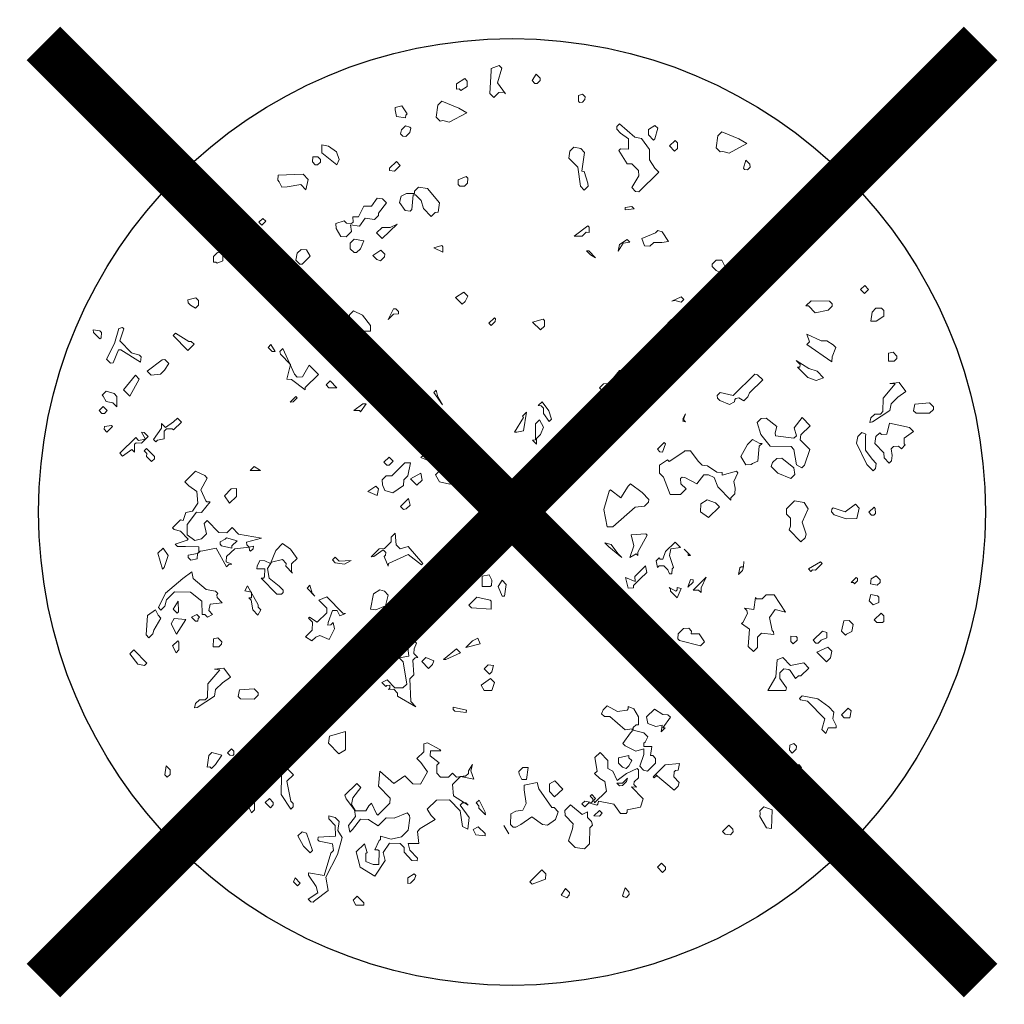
# Model space of a CAD drawing. Header units: metres. Extents: x 0 to 200176, y 0 to 356276.
# Tile 11 of 52: x 199122.05 to 199123.93, y 355671.42 to 355673.29. Entities that reach past the tile are written whole.
import ezdxf

# ---------------------------------------------------------------- set-up
doc = ezdxf.new("R2010")
doc.units = ezdxf.units.M
for name, color, linetype, lineweight in [('B-WE-GR-BOOM-PRESENTATIE-S', 90, 'Continuous', 5), ('B-WE-GR-BOOM-S', 252, 'Continuous', 25), ('V-WE-GR-BOOM-S', 10, 'Continuous', 25)]:
    doc.layers.add(name, color=color, linetype=linetype, lineweight=lineweight)

# ---------------------------------------------------------------- blocks, each defined once
blk = doc.blocks.new('SGR-BOOM_23')
at = {"layer": 'B-WE-GR-BOOM-PRESENTATIE-S', "color": 252, "flags": 128}
for points in [[(-0.168, 4.944), (-0.073, 4.819), (-0.091, 4.837), (-0.151, 4.833), (-0.211, 4.774), (-0.257, 4.821), (-0.24, 5.082), (-0.24, 5.109), (-0.148, 5.145), (-0.116, 5.113), (-0.168, 4.944)], [(-0.517, 4.901), (-0.591, 4.856), (-0.609, 4.874), (-0.641, 4.87), (-0.641, 4.934), (-0.544, 4.993), (-0.516, 4.965), (-0.517, 4.901)], [(0.323, 4.971), (0.29, 4.939), (0.263, 4.939), (0.231, 4.972), (0.277, 5.045), (0.323, 4.998), (0.323, 4.971)], [(0.838, 4.751), (0.811, 4.723), (0.779, 4.719), (0.765, 4.733), (0.766, 4.797), (0.812, 4.815), (0.843, 4.783), (0.838, 4.751)], [(-1.222, 4.573), (-1.227, 4.541), (-1.332, 4.556), (-1.345, 4.634), (-1.345, 4.661), (-1.271, 4.679), (-1.208, 4.587), (-1.222, 4.573)], [(-0.796, 4.509), (-0.828, 4.505), (-0.873, 4.551), (-0.854, 4.689), (-0.808, 4.734), (-0.611, 4.654), (-0.52, 4.599), (-0.723, 4.49), (-0.796, 4.509)], [(-1.178, 4.371), (-1.224, 4.326), (-1.256, 4.331), (-1.283, 4.358), (-1.274, 4.404), (-1.227, 4.449), (-1.177, 4.435), (-1.164, 4.421), (-1.178, 4.371)], [(1.584, 4.056), (1.647, 3.963), (1.692, 3.917), (1.461, 3.69), (1.424, 3.691), (1.379, 3.737), (1.463, 3.874), (1.459, 3.933), (1.381, 4.012), (1.326, 4.012), (1.232, 4.165), (1.25, 4.183), (1.342, 4.182), (1.343, 4.301), (1.252, 4.366), (1.207, 4.412), (1.207, 4.44), (1.239, 4.472), (1.416, 4.319), (1.494, 4.304), (1.585, 4.175), (1.584, 4.056)], [(1.646, 4.298), (1.632, 4.285), (1.573, 4.345), (1.573, 4.409), (1.647, 4.454), (1.679, 4.422), (1.646, 4.298)], [(2.43, 4.155), (2.398, 4.151), (2.353, 4.197), (2.372, 4.334), (2.419, 4.38), (2.615, 4.3), (2.706, 4.244), (2.504, 4.136), (2.43, 4.155)], [(-2.02, 3.999), (-2.193, 4.138), (-2.192, 4.229), (-2.114, 4.215), (-2.023, 4.15), (-1.992, 4.063), (-2.02, 3.999)], [(0.803, 3.926), (0.831, 3.925), (0.875, 3.787), (0.879, 3.755), (0.833, 3.71), (0.788, 3.756), (0.758, 3.972), (0.653, 4.078), (0.668, 4.156), (0.714, 4.202), (0.792, 4.187), (0.837, 4.141), (0.803, 3.926)], [(1.906, 4.19), (1.873, 4.158), (1.814, 4.219), (1.879, 4.282), (1.906, 4.254), (1.906, 4.19)], [(-2.208, 4.032), (-2.24, 4.001), (-2.268, 4.001), (-2.3, 4.033), (-2.294, 4.093), (-2.239, 4.092), (-2.208, 4.06), (-2.208, 4.032)], [(-1.352, 3.928), (-1.411, 3.933), (-1.411, 3.961), (-1.332, 4.038), (-1.287, 3.992), (-1.352, 3.928)], [(2.745, 3.974), (2.712, 3.942), (2.68, 3.947), (2.666, 3.961), (2.695, 4.052), (2.74, 4.006), (2.745, 3.974)], [(-2.376, 3.713), (-2.435, 3.773), (-2.591, 3.747), (-2.651, 3.743), (-2.682, 3.803), (-2.7, 3.822), (-2.695, 3.881), (-2.406, 3.892), (-2.347, 3.832), (-2.376, 3.713)], [(-0.514, 3.787), (-0.546, 3.755), (-0.601, 3.756), (-0.62, 3.774), (-0.619, 3.829), (-0.527, 3.865), (-0.509, 3.847), (-0.514, 3.787)], [(-0.852, 3.456), (-0.884, 3.451), (-0.93, 3.406), (-1.021, 3.498), (-1.048, 3.59), (-1.111, 3.655), (-1.139, 3.655), (-1.154, 3.486), (-1.173, 3.468), (-1.232, 3.473), (-1.296, 3.565), (-1.276, 3.638), (-1.217, 3.67), (-1.125, 3.669), (-1.125, 3.697), (-1.078, 3.742), (-0.973, 3.727), (-0.837, 3.561), (-0.852, 3.456)], [(-1.54, 3.444), (-1.54, 3.416), (-1.586, 3.371), (-1.691, 3.386), (-1.757, 3.295), (-1.862, 3.309), (-1.849, 3.231), (-1.909, 3.172), (-1.973, 3.173), (-2.027, 3.265), (-2.031, 3.325), (-1.935, 3.356), (-1.907, 3.328), (-1.848, 3.323), (-1.829, 3.341), (-1.833, 3.401), (-1.769, 3.4), (-1.709, 3.523), (-1.617, 3.523), (-1.552, 3.614), (-1.492, 3.608), (-1.447, 3.562), (-1.54, 3.444)], [(1.303, 3.481), (1.303, 3.508), (1.381, 3.521), (1.409, 3.494), (1.303, 3.481)], [(-2.884, 3.305), (-2.916, 3.338), (-2.87, 3.383), (-2.838, 3.351), (-2.884, 3.305)], [(-1.56, 3.215), (-1.495, 3.278), (-1.404, 3.278), (-1.325, 3.318), (-1.497, 3.15), (-1.56, 3.215)], [(0.888, 3.219), (0.856, 3.224), (0.81, 3.178), (0.718, 3.179), (0.875, 3.297), (0.889, 3.283), (0.888, 3.219)], [(1.726, 3.105), (1.634, 3.106), (1.588, 3.061), (1.528, 3.066), (1.497, 3.153), (1.653, 3.216), (1.681, 3.243), (1.732, 3.229), (1.804, 3.118), (1.726, 3.105)], [(-1.792, 2.988), (-1.819, 2.988), (-1.864, 3.034), (-1.864, 3.099), (-1.818, 3.144), (-1.708, 3.125), (-1.745, 3.033), (-1.792, 2.988)], [(-0.797, 2.992), (-0.902, 3.043), (-0.81, 3.07), (-0.796, 3.056), (-0.797, 2.992)], [(1.281, 3.096), (1.225, 3.005), (1.24, 3.083), (1.327, 3.141), (1.359, 3.109), (1.281, 3.096)], [(2.793, 3.036), (2.748, 3.082), (2.794, 3.127), (2.84, 3.081), (2.793, 3.036)], [(-3.397, 2.866), (-3.411, 2.88), (-3.438, 2.88), (-3.438, 2.944), (-3.392, 2.989), (-3.332, 2.984), (-3.333, 2.893), (-3.397, 2.866)], [(-2.416, 2.856), (-2.444, 2.857), (-2.489, 2.903), (-2.475, 2.981), (-2.428, 3.026), (-2.369, 3.021), (-2.324, 2.947), (-2.416, 2.856)], [(-1.471, 2.939), (-1.517, 2.894), (-1.559, 2.908), (-1.604, 2.954), (-1.512, 3.017), (-1.466, 2.971), (-1.471, 2.939)], [(0.904, 2.962), (0.858, 3.008), (0.886, 3.008), (0.963, 2.929), (0.904, 2.962)], [(-2.647, 2.721), (-2.707, 2.689), (-2.785, 2.704), (-2.862, 2.783), (-2.857, 2.815), (-2.811, 2.86), (-2.66, 2.827), (-2.632, 2.799), (-2.647, 2.721)], [(2.424, 2.764), (2.41, 2.75), (2.351, 2.783), (2.305, 2.829), (2.306, 2.857), (2.352, 2.902), (2.416, 2.902), (2.457, 2.823), (2.424, 2.764)], [(-2.479, 2.55), (-2.525, 2.504), (-2.602, 2.583), (-2.601, 2.739), (-2.536, 2.766), (-2.491, 2.719), (-2.479, 2.55)], [(4.063, 2.519), (4.017, 2.565), (4.064, 2.611), (4.109, 2.565), (4.063, 2.519)], [(-0.541, 2.426), (-0.573, 2.394), (-0.65, 2.473), (-0.554, 2.531), (-0.508, 2.485), (-0.541, 2.426)], [(-3.613, 2.382), (-3.645, 2.35), (-3.704, 2.383), (-3.732, 2.41), (-3.736, 2.443), (-3.644, 2.469), (-3.612, 2.437), (-3.613, 2.382)], [(2.194, 2.23), (2.24, 2.184), (2.239, 2.156), (2.193, 2.111), (1.946, 2.141), (1.886, 2.109), (1.886, 2.082), (1.917, 2.049), (1.945, 2.049), (1.903, 2.036), (1.795, 2.174), (1.887, 2.265), (2.057, 2.277), (2.072, 2.355), (2.072, 2.382), (2.09, 2.401), (2.241, 2.367), (2.269, 2.339), (2.194, 2.23)], [(1.948, 2.416), (1.875, 2.435), (1.843, 2.43), (1.949, 2.48), (1.981, 2.447), (1.948, 2.416)], [(3.69, 2.371), (3.644, 2.326), (3.492, 2.295), (3.415, 2.374), (3.387, 2.374), (3.448, 2.433), (3.659, 2.431), (3.69, 2.399), (3.69, 2.371)], [(-1.631, 2.083), (-1.75, 2.084), (-1.872, 2.209), (-1.872, 2.273), (-1.825, 2.319), (-1.721, 2.267), (-1.63, 2.147), (-1.631, 2.083)], [(-1.308, 2.282), (-1.367, 2.278), (-1.428, 2.219), (-1.367, 2.342), (-1.339, 2.342), (-1.308, 2.309), (-1.308, 2.282)], [(2.483, 2.213), (2.45, 2.09), (2.403, 2.045), (2.391, 2.15), (2.465, 2.259), (2.47, 2.291), (2.516, 2.337), (2.562, 2.318), (2.561, 2.226), (2.483, 2.213)], [(4.285, 2.256), (4.197, 2.197), (4.133, 2.198), (4.148, 2.303), (4.194, 2.348), (4.258, 2.348), (4.285, 2.32), (4.285, 2.256)], [(-0.195, 2.193), (-0.241, 2.148), (-0.268, 2.176), (-0.203, 2.239), (-0.19, 2.225), (-0.195, 2.193)], [(0.373, 2.142), (0.327, 2.097), (0.236, 2.189), (0.36, 2.22), (0.374, 2.206), (0.373, 2.142)], [(-4.735, 2.007), (-4.749, 1.994), (-4.821, 2.068), (-4.826, 2.1), (-4.748, 2.086), (-4.73, 2.067), (-4.735, 2.007)], [(-4.52, 1.973), (-4.384, 1.835), (-4.292, 1.806), (-4.274, 1.788), (-4.279, 1.728), (-4.507, 1.868), (-4.535, 1.868), (-4.596, 1.717), (-4.628, 1.713), (-4.673, 1.759), (-4.58, 1.942), (-4.532, 2.116), (-4.486, 2.124), (-4.473, 2.11), (-4.52, 1.973)], [(-3.737, 1.86), (-3.905, 2.032), (-3.877, 2.059), (-3.722, 1.966), (-3.695, 1.965), (-3.663, 1.933), (-3.737, 1.86)], [(-2.195, 1.983), (-2.254, 2.043), (-2.24, 2.094), (-2.163, 2.015), (-2.195, 1.983)], [(3.689, 1.789), (3.684, 1.73), (3.397, 1.93), (3.429, 1.961), (3.398, 2.049), (3.562, 1.974), (3.627, 1.973), (3.7, 1.927), (3.731, 1.894), (3.689, 1.789)], [(-2.765, 1.851), (-2.811, 1.897), (-2.778, 1.929), (-2.729, 1.851), (-2.765, 1.851)], [(-1.785, 1.722), (-1.817, 1.718), (-1.863, 1.764), (-1.816, 1.874), (-1.756, 1.933), (-1.692, 1.932), (-1.693, 1.813), (-1.785, 1.722)], [(-2.384, 1.435), (-2.384, 1.407), (-2.539, 1.528), (-2.594, 1.529), (-2.551, 1.698), (-2.669, 1.818), (-2.674, 1.85), (-2.641, 1.882), (-2.506, 1.587), (-2.475, 1.555), (-2.415, 1.559), (-2.336, 1.691), (-2.231, 1.585), (-2.384, 1.435)], [(4.436, 1.768), (4.404, 1.737), (4.34, 1.737), (4.34, 1.829), (4.391, 1.842), (4.436, 1.796), (4.436, 1.768)], [(-4.005, 1.634), (-4.051, 1.588), (-4.157, 1.576), (-4.202, 1.622), (-4.031, 1.753), (-3.999, 1.757), (-3.954, 1.711), (-4.005, 1.634)], [(-1.634, 1.716), (-1.634, 1.781), (-1.583, 1.794), (-1.569, 1.78), (-1.634, 1.716)], [(3.503, 1.516), (3.407, 1.549), (3.289, 1.669), (3.317, 1.669), (3.321, 1.701), (3.276, 1.747), (3.422, 1.654), (3.518, 1.621), (3.59, 1.547), (3.503, 1.516)], [(1.402, 1.399), (1.357, 1.445), (1.114, 1.415), (1.067, 1.37), (1.008, 1.43), (1.055, 1.475), (1.114, 1.479), (1.239, 1.629), (1.304, 1.629), (1.363, 1.569), (1.486, 1.535), (1.481, 1.476), (1.402, 1.399)], [(-4.402, 1.335), (-4.475, 1.409), (-4.34, 1.577), (-4.295, 1.531), (-4.402, 1.335)], [(-2.109, 1.432), (-2.141, 1.465), (-2.095, 1.51), (-2.017, 1.431), (-2.109, 1.432)], [(2.736, 1.372), (2.717, 1.326), (2.671, 1.281), (2.612, 1.314), (2.58, 1.309), (2.566, 1.296), (2.565, 1.268), (2.506, 1.237), (2.396, 1.284), (2.369, 1.311), (2.364, 1.343), (2.397, 1.375), (2.548, 1.342), (2.798, 1.587), (2.83, 1.582), (2.889, 1.522), (2.736, 1.372)], [(4.446, 1.324), (4.367, 1.246), (4.352, 1.169), (4.154, 1.038), (4.122, 1.033), (4.136, 1.084), (4.182, 1.129), (4.247, 1.128), (4.274, 1.156), (4.276, 1.311), (4.415, 1.475), (4.355, 1.48), (4.461, 1.493), (4.538, 1.387), (4.446, 1.324)], [(-4.555, 1.213), (-4.6, 1.259), (-4.678, 1.273), (-4.709, 1.333), (-4.723, 1.347), (-4.677, 1.393), (-4.585, 1.364), (-4.553, 1.332), (-4.555, 1.213)], [(-0.8, 1.236), (-0.899, 1.375), (-0.872, 1.402), (-0.854, 1.328), (-0.8, 1.236)], [(1.65, 1.369), (1.603, 1.323), (1.571, 1.319), (1.526, 1.365), (1.618, 1.456), (1.664, 1.41), (1.65, 1.369)], [(-2.523, 1.271), (-2.555, 1.267), (-2.491, 1.33), (-2.477, 1.317), (-2.523, 1.271)], [(0.455, 1.068), (0.427, 1.041), (0.364, 1.133), (0.364, 1.198), (0.337, 1.225), (0.3, 1.226), (0.347, 1.271), (0.424, 1.165), (0.455, 1.068)], [(4.857, 1.182), (4.811, 1.137), (4.655, 1.138), (4.627, 1.166), (4.642, 1.244), (4.812, 1.256), (4.857, 1.21), (4.857, 1.182)], [(-4.697, 1.136), (-4.725, 1.136), (-4.757, 1.169), (-4.71, 1.214), (-4.665, 1.168), (-4.697, 1.136)], [(-1.759, 1.168), (-1.823, 1.168), (-1.717, 1.245), (-1.68, 1.245), (-1.745, 1.154), (-1.759, 1.168)], [(0.054, 0.921), (0.027, 0.921), (0.134, 1.09), (0.12, 1.104), (0.167, 1.149), (0.133, 0.934), (0.054, 0.921)], [(-3.902, 0.945), (-3.915, 0.959), (-3.979, 0.96), (-4.007, 0.932), (-4.008, 0.841), (-4.086, 0.828), (-4.105, 0.81), (-4.132, 0.837), (-4.039, 0.965), (-4.038, 1.02), (-3.993, 0.973), (-3.901, 1.037), (-3.854, 1.082), (-3.809, 1.036), (-3.902, 0.945)], [(0.329, 0.891), (0.283, 0.845), (0.282, 0.781), (0.237, 0.827), (0.269, 0.832), (0.271, 1.015), (0.317, 1.061), (0.362, 0.978), (0.329, 0.891)], [(1.999, 1.04), (1.967, 1.045), (2, 1.132), (1.968, 1.072), (1.999, 1.04)], [(3.327, 0.89), (3.322, 0.83), (3.431, 0.719), (3.37, 0.541), (3.338, 0.509), (3.278, 0.542), (3.248, 0.721), (3.216, 0.753), (2.973, 0.76), (2.869, 0.894), (2.824, 1.032), (2.871, 1.077), (2.93, 1.081), (3.053, 0.984), (3.034, 0.911), (3.038, 0.879), (3.249, 0.849), (3.277, 0.876), (3.25, 0.968), (3.343, 1.087), (3.434, 0.994), (3.327, 0.89)], [(4.519, 0.851), (4.518, 0.786), (4.532, 0.773), (4.486, 0.727), (4.454, 0.76), (4.394, 0.756), (4.367, 0.728), (4.38, 0.65), (4.374, 0.591), (4.347, 0.563), (4.288, 0.624), (4.284, 0.683), (4.179, 0.79), (4.194, 0.868), (4.24, 0.913), (4.258, 0.894), (4.318, 0.898), (4.351, 1.022), (4.58, 0.974), (4.625, 0.928), (4.519, 0.851)], [(-4.667, 0.92), (-4.699, 0.953), (-4.694, 0.985), (-4.616, 0.998), (-4.603, 0.984), (-4.667, 0.92)], [(-4.27, 0.793), (-4.329, 0.798), (-4.348, 0.78), (-4.349, 0.688), (-4.381, 0.72), (-4.487, 0.644), (-4.519, 0.676), (-4.333, 0.858), (-4.302, 0.825), (-4.224, 0.838), (-4.269, 0.921), (-4.237, 0.916), (-4.191, 0.87), (-4.27, 0.793)], [(4.073, 0.713), (4.15, 0.607), (4.195, 0.56), (4.19, 0.501), (4.162, 0.474), (4.09, 0.548), (3.968, 0.792), (3.983, 0.87), (4.029, 0.915), (4.075, 0.896), (4.074, 0.869), (4.073, 0.713)], [(-0.727, 0.672), (-0.774, 0.626), (-0.893, 0.627), (-0.939, 0.582), (-1.049, 0.629), (-0.813, 0.824), (-0.758, 0.823), (-0.695, 0.731), (-0.727, 0.672)], [(0.836, 0.625), (0.699, 0.763), (0.695, 0.796), (0.741, 0.841), (0.787, 0.822), (0.85, 0.702), (0.836, 0.625)], [(1.735, 0.689), (1.703, 0.694), (1.675, 0.722), (1.754, 0.799), (1.768, 0.785), (1.735, 0.689)], [(2.834, 0.587), (2.77, 0.56), (2.756, 0.547), (2.696, 0.543), (2.637, 0.639), (2.712, 0.776), (2.772, 0.835), (2.854, 0.789), (2.882, 0.788), (2.849, 0.757), (2.834, 0.587)], [(-4.12, 0.613), (-4.153, 0.581), (-4.212, 0.641), (-4.207, 0.673), (-4.239, 0.705), (-4.211, 0.733), (-4.12, 0.64), (-4.12, 0.613)], [(2.557, 0.351), (2.57, 0.273), (2.569, 0.209), (2.523, 0.164), (2.523, 0.136), (2.373, 0.289), (2.328, 0.399), (2.264, 0.428), (2.209, 0.428), (2.13, 0.323), (1.993, 0.398), (1.961, 0.403), (1.943, 0.385), (1.947, 0.325), (2.006, 0.265), (1.941, 0.201), (1.822, 0.203), (1.746, 0.4), (1.7, 0.447), (1.701, 0.538), (1.793, 0.602), (1.812, 0.583), (1.978, 0.692), (1.992, 0.705), (2.056, 0.705), (2.146, 0.585), (2.192, 0.538), (2.251, 0.533), (2.361, 0.459), (2.42, 0.454), (2.42, 0.426), (2.585, 0.47), (2.603, 0.452), (2.557, 0.351)], [(-1.416, 0.541), (-1.444, 0.541), (-1.475, 0.573), (-1.415, 0.632), (-1.37, 0.586), (-1.416, 0.541)], [(-0.559, 0.528), (-0.623, 0.501), (-0.669, 0.547), (-0.572, 0.606), (-0.558, 0.592), (-0.559, 0.528)], [(3.213, 0.386), (3.062, 0.447), (2.985, 0.526), (3.003, 0.572), (3.05, 0.617), (3.109, 0.621), (3.246, 0.51), (3.259, 0.432), (3.213, 0.386)], [(-3.587, 0.254), (-3.529, 0.13), (-3.515, 0.116), (-3.479, 0.116), (-3.576, -0.007), (-3.636, -0.002), (-3.742, -0.143), (-3.744, -0.262), (-3.653, -0.327), (-3.579, -0.31), (-3.519, -0.251), (-3.545, -0.131), (-3.513, -0.099), (-3.377, -0.238), (-3.285, -0.239), (-3.225, -0.18), (-3.152, -0.254), (-2.887, -0.302), (-3.061, -0.347), (-3.057, -0.379), (-3.03, -0.406), (-2.979, -0.393), (-2.984, -0.425), (-3.012, -0.452), (-3.026, -0.439), (-3.03, -0.406), (-3.195, -0.423), (-3.288, -0.514), (-3.293, -0.574), (-3.229, -0.602), (-3.261, -0.606), (-3.289, -0.633), (-3.41, -0.417), (-3.562, -0.447), (-3.594, -0.452), (-3.622, -0.479), (-3.627, -0.538), (-3.701, -0.556), (-3.732, -0.524), (-3.732, -0.496), (-3.622, -0.479), (-3.608, -0.465), (-3.607, -0.401), (-3.763, -0.399), (-3.855, -0.399), (-3.882, -0.371), (-3.744, -0.326), (-3.73, -0.313), (-3.821, -0.22), (-3.894, -0.201), (-3.912, -0.183), (-3.82, -0.092), (-3.788, -0.097), (-3.759, -0.005), (-3.681, 0.008), (-3.621, 0.103), (-3.633, 0.237), (-3.724, 0.302), (-3.77, 0.348), (-3.645, 0.47), (-3.54, 0.419), (-3.513, 0.391), (-3.587, 0.254)], [(-2.97, 0.524), (-2.898, 0.477), (-3.017, 0.478), (-2.97, 0.524)], [(-1.248, 0.37), (-1.249, 0.305), (-1.373, 0.219), (-1.465, 0.248), (-1.492, 0.312), (-1.496, 0.372), (-1.449, 0.417), (-1.385, 0.417), (-1.233, 0.567), (-1.168, 0.566), (-1.202, 0.415), (-1.248, 0.37)], [(-0.717, 0.319), (-0.836, 0.347), (-0.881, 0.43), (-0.788, 0.521), (-0.715, 0.502), (-0.638, 0.396), (-0.717, 0.319)], [(-1.098, 0.308), (-1.17, 0.383), (-1.05, 0.446), (-1.037, 0.368), (-1.098, 0.308)], [(-3.254, 0.1), (-3.313, 0.188), (-3.234, 0.265), (-3.175, 0.269), (-3.175, 0.177), (-3.254, 0.1)], [(-1.552, 0.189), (-1.662, 0.236), (-1.57, 0.299), (-1.538, 0.267), (-1.552, 0.189)], [(1.573, 0.113), (1.527, 0.068), (1.421, 0.055), (1.163, -0.172), (1.098, -0.171), (1.059, 0.027), (1.121, 0.241), (1.135, 0.255), (1.253, 0.162), (1.337, 0.299), (1.364, 0.326), (1.501, 0.224), (1.578, 0.145), (1.573, 0.113)], [(-1.219, 0.035), (-1.251, 0.03), (-1.283, 0.063), (-1.191, 0.154), (-1.173, 0.08), (-1.219, 0.035)], [(2.264, -0.063), (2.173, 0.002), (2.174, 0.094), (2.247, 0.139), (2.343, 0.106), (2.389, 0.06), (2.264, -0.063)], [(3.345, -0.119), (3.39, -0.257), (3.376, -0.298), (3.329, -0.344), (3.193, -0.205), (3.207, -0.164), (3.208, -0.072), (3.163, -0.026), (3.163, 0.038), (3.256, 0.129), (3.366, 0.11), (3.411, 0.036), (3.345, -0.119)], [(3.974, -0.075), (3.85, -0.078), (3.713, -0.031), (3.681, 0.001), (3.686, 0.033), (3.7, 0.047), (3.837, 0), (3.957, 0.09), (4.002, 0.044), (3.974, -0.075)], [(4.19, -0.017), (4.171, -0.035), (4.144, -0.035), (4.112, -0.003), (4.172, 0.056), (4.186, 0.042), (4.19, -0.017)], [(0.243, -0.012), (0.279, -0.012), (0.306, -0.131), (0.243, -0.012)], [(-3.227, -0.418), (-3.346, -0.39), (-3.364, -0.371), (-3.364, -0.344), (-3.304, -0.312), (-3.29, -0.299), (-3.167, -0.332), (-3.227, -0.391), (-3.227, -0.418)], [(-1.288, -0.423), (-1.196, -0.397), (-1.028, -0.595), (-1.042, -0.609), (-1.197, -0.488), (-1.422, -0.592), (-1.427, -0.624), (-1.472, -0.513), (-1.458, -0.499), (-1.453, -0.467), (-1.485, -0.435), (-1.591, -0.512), (-1.623, -0.516), (-1.531, -0.425), (-1.471, -0.421), (-1.393, -0.344), (-1.392, -0.289), (-1.346, -0.244), (-1.333, -0.377), (-1.288, -0.423)], [(1.449, -0.463), (1.448, -0.5), (1.43, -0.481), (1.356, -0.526), (1.403, -0.389), (1.373, -0.265), (1.542, -0.253), (1.556, -0.267), (1.449, -0.463)], [(-4.009, -0.64), (-4.027, -0.658), (-4.08, -0.474), (-4.02, -0.415), (-3.961, -0.503), (-4.009, -0.64)], [(-2.541, -0.599), (-2.542, -0.691), (-2.528, -0.705), (-2.606, -0.626), (-2.601, -0.594), (-2.646, -0.548), (-2.77, -0.579), (-2.817, -0.651), (-2.799, -0.762), (-2.681, -0.855), (-2.636, -0.901), (-2.636, -0.928), (-2.654, -0.946), (-2.709, -0.946), (-2.891, -0.761), (-2.864, -0.761), (-2.85, -0.747), (-2.849, -0.656), (-2.94, -0.655), (-2.936, -0.623), (-2.907, -0.559), (-2.848, -0.564), (-2.784, -0.592), (-2.723, -0.442), (-2.644, -0.364), (-2.553, -0.429), (-2.476, -0.536), (-2.541, -0.599)], [(1.265, -0.526), (1.115, -0.4), (1.069, -0.354), (1.142, -0.373), (1.219, -0.479), (1.265, -0.526)], [(1.829, -0.426), (1.815, -0.503), (1.859, -0.641), (1.846, -0.655), (1.84, -0.714), (1.813, -0.714), (1.795, -0.668), (1.75, -0.622), (1.695, -0.621), (1.676, -0.64), (1.663, -0.561), (1.696, -0.53), (1.709, -0.544), (1.737, -0.544), (1.77, -0.457), (1.881, -0.348), (1.94, -0.408), (1.829, -0.426)], [(2.03, -0.501), (2.058, -0.501), (1.985, -0.427), (2.031, -0.473), (2.03, -0.501)], [(-2.037, -0.586), (-2.068, -0.553), (-2.036, -0.521), (-1.991, -0.568), (-1.853, -0.56), (-1.931, -0.6), (-2.037, -0.586)], [(1.478, -0.771), (1.399, -0.848), (1.399, -0.875), (1.339, -0.879), (1.308, -0.755), (1.418, -0.802), (1.414, -0.742), (1.539, -0.62), (1.552, -0.698), (1.478, -0.771)], [(2.657, -0.676), (2.611, -0.722), (2.625, -0.644), (2.639, -0.63), (2.666, -0.631), (2.672, -0.571), (2.666, -0.631), (2.657, -0.676)], [(3.496, -0.671), (3.464, -0.666), (3.445, -0.684), (3.418, -0.656), (3.556, -0.575), (3.575, -0.594), (3.496, -0.671)], [(-3.402, -0.953), (-3.398, -0.985), (-3.338, -1.045), (-3.476, -1.062), (-3.495, -1.136), (-3.45, -1.182), (-3.51, -1.213), (-3.541, -1.181), (-3.569, -1.181), (-3.572, -1.029), (-3.704, -0.923), (-3.887, -0.921), (-3.98, -1.012), (-3.999, -1.085), (-4.045, -1.13), (-4.073, -1.102), (-3.993, -0.934), (-3.794, -0.766), (-3.688, -0.689), (-3.675, -0.767), (-3.525, -0.892), (-3.415, -0.912), (-3.388, -0.939), (-3.402, -0.953)], [(-0.238, -0.846), (-0.251, -0.859), (-0.343, -0.859), (-0.342, -0.739), (-0.264, -0.726), (-0.232, -0.786), (-0.238, -0.846)], [(-0.087, -0.971), (-0.115, -0.971), (-0.16, -0.86), (-0.113, -0.787), (-0.068, -0.834), (-0.087, -0.971)], [(2.027, -0.868), (2.055, -0.776), (2.087, -0.781), (2.087, -0.809), (2.027, -0.868)], [(2.178, -0.929), (2.15, -0.901), (2.086, -0.9), (2.239, -0.75), (2.178, -0.874), (2.178, -0.929)], [(3.981, -0.795), (3.948, -0.826), (3.935, -0.812), (3.907, -0.812), (3.967, -0.753), (3.981, -0.767), (3.981, -0.795)], [(4.242, -0.811), (4.209, -0.843), (4.132, -0.828), (4.137, -0.769), (4.197, -0.737), (4.242, -0.783), (4.242, -0.811)], [(-2.926, -1.095), (-2.895, -1.128), (-2.927, -1.187), (-2.986, -1.127), (-3.004, -1.016), (-3.031, -0.989), (-3.003, -0.989), (-3.003, -0.925), (-3.08, -0.91), (-3.048, -0.851), (-2.926, -1.068), (-2.926, -1.095)], [(-2.27, -0.968), (-2.36, -0.876), (-2.328, -0.844), (-2.301, -0.936), (-2.27, -0.968)], [(-1.459, -1.082), (-1.57, -1.126), (-1.629, -1.121), (-1.595, -0.943), (-1.522, -0.898), (-1.471, -0.912), (-1.426, -0.958), (-1.459, -1.082)], [(1.825, -0.911), (1.825, -0.884), (1.811, -0.87), (1.889, -0.912), (1.903, -0.898), (1.903, -0.871), (1.949, -0.881), (1.902, -0.99), (1.825, -0.911)], [(-2.014, -1.136), (-2.069, -1.135), (-2.117, -1.273), (-2.122, -1.305), (-2.089, -1.3), (-2.062, -1.273), (-2.044, -1.347), (-2.105, -1.47), (-2.214, -1.423), (-2.26, -1.441), (-2.307, -1.486), (-2.38, -1.44), (-2.301, -1.362), (-2.3, -1.271), (-2.345, -1.224), (-2.332, -1.211), (-2.245, -1.271), (-2.134, -1.162), (-2.133, -1.107), (-2.224, -1.015), (-2.132, -0.979), (-1.951, -1.164), (-1.919, -1.169), (-1.983, -1.196), (-2.014, -1.136)], [(-0.24, -1.121), (-0.465, -1.105), (-0.496, -1.073), (-0.404, -0.982), (-0.253, -1.015), (-0.239, -1.029), (-0.24, -1.121)], [(0.924, -1.105), (0.788, -0.966), (0.784, -0.934), (0.966, -1.027), (0.971, -1.059), (0.924, -1.105)], [(3.033, -1.125), (2.968, -1.216), (2.999, -1.367), (3.012, -1.381), (3.017, -1.413), (2.875, -1.398), (2.828, -1.444), (2.827, -1.563), (2.781, -1.608), (2.722, -1.548), (2.737, -1.351), (2.646, -1.286), (2.66, -1.272), (2.712, -1.168), (2.707, -1.135), (2.68, -1.108), (2.786, -1.122), (2.805, -0.985), (2.819, -0.999), (2.883, -1), (2.929, -0.954), (3.021, -0.955), (3.152, -1.153), (3.033, -1.125)], [(4.226, -1.044), (4.161, -1.071), (4.116, -1.025), (4.135, -0.952), (4.213, -0.966), (4.226, -0.98), (4.226, -1.044)], [(-4.045, -1.222), (-4.125, -1.363), (-4.139, -1.404), (-4.185, -1.449), (-4.217, -1.417), (-4.201, -1.193), (-4.109, -1.129), (-4.077, -1.189), (-4.045, -1.222)], [(-3.858, -1.164), (-3.903, -1.118), (-3.847, -1.027), (-3.844, -1.151), (-3.858, -1.164)], [(-3.927, -1.287), (-3.894, -1.228), (-3.757, -1.238), (-3.864, -1.407), (-3.927, -1.287)], [(-3.615, -1.226), (-3.62, -1.258), (-3.648, -1.258), (-3.693, -1.212), (-3.633, -1.18), (-3.601, -1.212), (-3.615, -1.226)], [(4.283, -1.261), (4.269, -1.274), (4.205, -1.274), (4.173, -1.241), (4.252, -1.164), (4.284, -1.196), (4.283, -1.261)], [(2.172, -1.543), (1.929, -1.481), (1.911, -1.462), (1.916, -1.403), (1.977, -1.344), (2.036, -1.34), (2.068, -1.372), (2.063, -1.404), (2.155, -1.405), (2.218, -1.497), (2.172, -1.543)], [(3.915, -1.376), (3.856, -1.408), (3.842, -1.421), (3.796, -1.375), (3.825, -1.256), (3.885, -1.252), (3.93, -1.298), (3.915, -1.376)], [(-3.346, -1.523), (-3.378, -1.555), (-3.442, -1.555), (-3.441, -1.463), (-3.391, -1.45), (-3.345, -1.496), (-3.346, -1.523)], [(-1.129, -1.575), (-1.13, -1.63), (-1.084, -1.677), (-1.117, -1.681), (-1.144, -1.708), (-1.132, -1.878), (-1.178, -1.923), (-1.167, -2.185), (-1.108, -2.245), (-1.318, -2.124), (-1.318, -2.087), (-1.363, -2.041), (-1.423, -2.045), (-1.409, -2.031), (-1.408, -1.994), (-1.441, -1.999), (-1.454, -2.012), (-1.5, -1.966), (-1.44, -1.935), (-1.349, -2.027), (-1.257, -2.028), (-1.211, -1.983), (-1.255, -1.725), (-1.3, -1.679), (-1.392, -1.678), (-1.452, -1.765), (-1.515, -1.645), (-1.634, -1.644), (-1.648, -1.63), (-1.615, -1.598), (-1.465, -1.659), (-1.437, -1.66), (-1.423, -1.646), (-1.418, -1.614), (-1.45, -1.581), (-1.51, -1.585), (-1.45, -1.554), (-1.3, -1.679), (-1.19, -1.662), (-1.206, -1.497), (-1.22, -1.483), (-1.188, -1.451), (-1.128, -1.484), (-1.101, -1.511), (-1.129, -1.575)], [(-0.533, -1.563), (-0.455, -1.486), (-0.395, -1.454), (-0.368, -1.518), (-0.533, -1.563)], [(3.286, -1.476), (3.24, -1.521), (3.213, -1.493), (3.213, -1.429), (3.273, -1.434), (3.287, -1.448), (3.286, -1.476)], [(3.561, -1.478), (3.529, -1.51), (3.502, -1.51), (3.47, -1.477), (3.576, -1.373), (3.626, -1.387), (3.626, -1.451), (3.561, -1.478)], [(-3.838, -1.59), (-3.87, -1.622), (-3.911, -1.544), (-3.851, -1.485), (-3.837, -1.499), (-3.838, -1.59)], [(-0.764, -1.698), (-0.791, -1.698), (-0.639, -1.575), (-0.593, -1.622), (-0.764, -1.698)], [(3.67, -1.681), (3.623, -1.726), (3.514, -1.615), (3.639, -1.557), (3.684, -1.603), (3.67, -1.681)], [(-4.234, -1.77), (-4.312, -1.755), (-4.402, -1.635), (-4.356, -1.59), (-4.206, -1.743), (-4.234, -1.77)], [(-0.962, -1.802), (-1.039, -1.723), (-0.993, -1.678), (-0.901, -1.715), (-0.916, -1.756), (-0.962, -1.802)], [(3.328, -1.889), (3.301, -1.888), (3.268, -1.92), (3.205, -1.828), (3.191, -1.814), (3.132, -1.809), (3.086, -1.854), (3.085, -1.918), (3.162, -2.025), (3.157, -2.057), (2.946, -2.055), (3.039, -1.9), (3.055, -1.703), (3.119, -1.676), (3.21, -1.768), (3.362, -1.738), (3.421, -1.798), (3.328, -1.889)], [(-3.336, -1.968), (-3.415, -2.045), (-3.429, -2.123), (-3.628, -2.254), (-3.66, -2.258), (-3.646, -2.208), (-3.599, -2.163), (-3.535, -2.163), (-3.508, -2.136), (-3.506, -1.98), (-3.367, -1.817), (-3.426, -1.811), (-3.321, -1.799), (-3.244, -1.905), (-3.336, -1.968)], [(-0.261, -1.868), (-0.32, -1.808), (-0.274, -1.762), (-0.214, -1.768), (-0.233, -1.841), (-0.261, -1.868)], [(-0.231, -2.056), (-0.322, -2.055), (-0.354, -1.995), (-0.248, -1.918), (-0.202, -1.965), (-0.231, -2.056)], [(-2.925, -2.11), (-2.971, -2.155), (-3.127, -2.154), (-3.154, -2.126), (-3.14, -2.048), (-2.97, -2.036), (-2.925, -2.082), (-2.925, -2.11)], [(3.695, -2.383), (3.735, -2.461), (3.735, -2.488), (3.643, -2.488), (3.615, -2.551), (3.57, -2.505), (3.603, -2.382), (3.403, -2.178), (3.326, -2.164), (3.312, -2.15), (3.344, -2.118), (3.523, -2.152), (3.65, -2.245), (3.709, -2.305), (3.695, -2.383)], [(-2.219, -2.372), (-2.284, -2.435), (-2.374, -2.343), (-2.448, -2.324), (-2.531, -2.369), (-2.558, -2.341), (-2.543, -2.263), (-2.538, -2.231), (-2.419, -2.232), (-2.419, -2.26), (-2.236, -2.298), (-2.223, -2.312), (-2.219, -2.372)], [(-0.659, -2.295), (-0.678, -2.277), (-0.677, -2.249), (-0.526, -2.283), (-0.527, -2.31), (-0.659, -2.295)], [(1.457, -2.453), (1.43, -2.453), (1.397, -2.484), (1.397, -2.512), (1.52, -2.545), (1.566, -2.591), (1.533, -2.651), (1.519, -2.664), (1.519, -2.701), (1.611, -2.702), (1.596, -2.807), (1.623, -2.807), (1.655, -2.84), (1.655, -2.895), (1.562, -2.986), (1.516, -2.976), (1.471, -2.93), (1.518, -2.793), (1.519, -2.729), (1.427, -2.755), (1.303, -2.694), (1.276, -2.667), (1.364, -2.544), (1.383, -2.526), (1.383, -2.498), (1.305, -2.511), (1.128, -2.358), (1.064, -2.357), (1.032, -2.325), (1.051, -2.279), (1.097, -2.234), (1.216, -2.299), (1.326, -2.282), (1.34, -2.268), (1.34, -2.241), (1.404, -2.269), (1.458, -2.361), (1.457, -2.453)], [(3.892, -2.371), (3.828, -2.37), (3.796, -2.338), (3.875, -2.261), (3.907, -2.293), (3.892, -2.371)], [(1.736, -2.488), (1.764, -2.488), (1.718, -2.533), (1.732, -2.455), (1.659, -2.473), (1.567, -2.436), (1.55, -2.362), (1.642, -2.271), (1.738, -2.332), (1.797, -2.337), (1.825, -2.365), (1.736, -2.488)], [(-1.994, -2.787), (-2.116, -2.662), (-2.102, -2.584), (-1.918, -2.531), (-1.92, -2.741), (-1.994, -2.787)], [(-2.7, -2.844), (-2.519, -3.029), (-2.593, -3.102), (-2.549, -3.331), (-2.522, -3.359), (-2.522, -3.396), (-2.55, -3.423), (-2.658, -3.257), (-2.656, -3.037), (-2.747, -2.981), (-2.825, -2.994), (-2.871, -2.948), (-2.93, -2.943), (-2.958, -2.915), (-2.929, -2.851), (-2.824, -2.838), (-2.819, -2.779), (-2.961, -2.764), (-3.02, -2.703), (-3.019, -2.667), (-3.005, -2.653), (-2.896, -2.7), (-2.808, -2.641), (-2.805, -2.793), (-2.7, -2.844)], [(-0.438, -3.077), (-0.593, -3.048), (-0.686, -3.138), (-0.673, -3.271), (-0.505, -3.378), (-0.532, -3.351), (-0.569, -3.35), (-0.596, -3.378), (-0.492, -3.521), (-0.507, -3.653), (-0.571, -3.625), (-0.597, -3.442), (-0.72, -3.317), (-0.871, -3.32), (-0.977, -3.424), (-0.932, -3.498), (-0.887, -3.544), (-1.057, -3.648), (-1.09, -3.68), (-1.073, -3.818), (-1.197, -3.821), (-1.179, -3.895), (-1.088, -3.987), (-1.093, -4.019), (-1.153, -4.014), (-1.243, -3.921), (-1.243, -3.866), (-1.288, -3.82), (-1.412, -3.814), (-1.486, -3.924), (-1.46, -4.016), (-1.581, -4.198), (-1.749, -4.091), (-1.794, -3.916), (-1.701, -3.825), (-1.67, -3.922), (-1.684, -3.936), (-1.685, -4.027), (-1.598, -4.06), (-1.534, -4.061), (-1.532, -3.905), (-1.546, -3.891), (-1.582, -3.891), (-1.531, -3.786), (-1.517, -3.772), (-1.517, -3.735), (-1.393, -3.769), (-1.274, -3.742), (-1.195, -3.665), (-1.176, -3.528), (-1.18, -3.496), (-1.207, -3.468), (-1.359, -3.526), (-1.451, -3.525), (-1.543, -3.616), (-1.639, -3.556), (-1.652, -3.542), (-1.744, -3.541), (-1.837, -3.659), (-1.869, -3.691), (-1.882, -3.613), (-1.803, -3.508), (-1.816, -3.43), (-1.911, -3.305), (-1.925, -3.264), (-1.786, -3.128), (-1.741, -3.174), (-1.833, -3.292), (-1.848, -3.37), (-1.803, -3.444), (-1.684, -3.445), (-1.651, -3.386), (-1.619, -3.354), (-1.56, -3.478), (-1.547, -3.492), (-1.408, -3.356), (-1.403, -3.296), (-1.539, -3.158), (-1.523, -2.988), (-1.36, -3.127), (-1.235, -3.041), (-1.144, -3.134), (-1.053, -3.135), (-0.973, -2.993), (-1.05, -2.887), (-1.096, -2.841), (-1.017, -2.764), (-1.016, -2.672), (-0.975, -2.659), (-0.833, -2.738), (-0.82, -2.752), (-0.939, -2.751), (-0.944, -2.81), (-0.839, -2.889), (-0.867, -2.917), (-0.868, -3.008), (-0.823, -3.054), (-0.731, -3.055), (-0.685, -3.01), (-0.639, -3.056), (-0.561, -3.043), (-0.534, -3.044), (-0.501, -3.012), (-0.501, -2.984), (-0.454, -2.911), (-0.473, -2.984), (-0.438, -3.077)], [(3.274, -2.732), (3.228, -2.777), (3.196, -2.745), (3.201, -2.685), (3.247, -2.667), (3.279, -2.7), (3.274, -2.732)], [(-3.462, -2.956), (-3.48, -2.937), (-3.513, -2.942), (-3.493, -2.804), (-3.46, -2.772), (-3.342, -2.801), (-3.416, -2.91), (-3.462, -2.956)], [(-3.204, -2.793), (-3.218, -2.807), (-3.25, -2.802), (-3.277, -2.774), (-3.231, -2.729), (-3.204, -2.757), (-3.204, -2.793)], [(1.456, -3.063), (1.409, -3.108), (1.405, -3.14), (1.436, -3.172), (1.377, -3.167), (1.513, -3.306), (1.48, -3.402), (1.328, -3.433), (1.328, -3.46), (1.314, -3.474), (1.25, -3.473), (1.173, -3.367), (0.995, -3.333), (0.99, -3.365), (0.976, -3.379), (0.885, -3.35), (0.838, -3.396), (0.806, -3.364), (0.839, -3.332), (0.917, -3.346), (0.931, -3.333), (0.931, -3.305), (0.899, -3.273), (0.918, -3.255), (0.963, -3.301), (0.944, -3.319), (0.949, -3.351), (1.088, -3.215), (1.07, -3.105), (1.011, -3.072), (0.952, -3.012), (0.98, -2.985), (0.954, -2.829), (1.014, -2.77), (1.105, -2.862), (1.104, -2.954), (1.163, -2.986), (1.213, -3.092), (1.319, -3.015), (1.443, -2.957), (1.457, -2.971), (1.456, -3.063)], [(1.38, -2.865), (1.347, -2.924), (1.315, -2.956), (1.274, -2.942), (1.228, -2.895), (1.229, -2.831), (1.348, -2.805), (1.348, -2.832), (1.38, -2.865)], [(-3.94, -3.025), (-3.972, -3.056), (-3.999, -3.029), (-3.985, -2.923), (-3.939, -2.97), (-3.94, -3.025)], [(0.112, -3.082), (0.081, -3.022), (0.077, -2.99), (0.123, -2.944), (0.187, -2.945), (0.167, -3.082), (0.112, -3.082)], [(1.883, -2.98), (1.869, -2.993), (1.864, -3.053), (1.927, -3.118), (1.913, -3.159), (1.867, -3.204), (1.653, -3.023), (1.667, -3.037), (1.639, -3.064), (1.626, -3.05), (1.764, -2.914), (1.93, -2.897), (1.915, -2.975), (1.883, -2.98)], [(3.29, -2.988), (3.258, -2.956), (3.305, -2.911), (3.337, -2.943), (3.29, -2.988)], [(-3.174, -3.064), (-3.254, -3.205), (-3.268, -3.247), (-3.314, -3.292), (-3.346, -3.26), (-3.33, -3.035), (-3.238, -2.972), (-3.206, -3.032), (-3.174, -3.064)], [(-3.056, -3.129), (-3.023, -3.07), (-2.886, -3.081), (-2.993, -3.249), (-3.056, -3.129)], [(0.458, -3.406), (0.485, -3.406), (0.531, -3.453), (0.502, -3.544), (0.41, -3.607), (0.35, -3.602), (0.227, -3.514), (0.103, -3.6), (0.043, -3.631), (0.015, -3.631), (-0.016, -3.599), (-0.015, -3.479), (0.045, -3.448), (0.123, -3.435), (0.165, -3.357), (0.139, -3.201), (0.139, -3.146), (0.291, -3.116), (0.308, -3.189), (0.458, -3.406)], [(0.491, -3.283), (0.432, -3.222), (0.433, -3.131), (0.493, -3.099), (0.584, -3.192), (0.491, -3.283)], [(1.272, -3.152), (1.239, -3.157), (1.208, -3.124), (1.272, -3.125), (1.332, -3.066), (1.318, -3.107), (1.272, -3.152)], [(-2.967, -3.433), (-3, -3.465), (-3.04, -3.386), (-2.98, -3.327), (-2.966, -3.341), (-2.967, -3.433)], [(-2.751, -3.375), (-2.783, -3.407), (-2.843, -3.347), (-2.796, -3.301), (-2.751, -3.348), (-2.751, -3.375)], [(-0.304, -3.49), (-0.381, -3.412), (-0.381, -3.384), (-0.413, -3.352), (-0.38, -3.32), (-0.308, -3.458), (-0.304, -3.49)], [(0.915, -3.566), (0.928, -3.608), (0.896, -3.639), (0.894, -3.823), (0.834, -3.882), (0.728, -3.867), (0.651, -3.788), (0.698, -3.651), (0.703, -3.592), (0.613, -3.499), (0.609, -3.44), (0.673, -3.376), (0.81, -3.487), (0.87, -3.456), (0.869, -3.52), (0.915, -3.566)], [(2.931, -3.641), (2.854, -3.507), (2.859, -3.475), (2.855, -3.443), (2.901, -3.397), (2.997, -3.43), (2.991, -3.646), (2.931, -3.641)], [(-3.363, -3.612), (-3.441, -3.598), (-3.531, -3.478), (-3.485, -3.432), (-3.335, -3.585), (-3.363, -3.612)], [(-2.007, -3.671), (-1.957, -3.75), (-2.009, -3.946), (-2.145, -4.206), (-2.119, -4.362), (-2.276, -4.48), (-2.29, -4.494), (-2.317, -4.493), (-2.349, -4.461), (-2.238, -4.389), (-2.256, -4.315), (-2.346, -4.186), (-2.346, -4.158), (-2.163, -4.188), (-2.087, -3.932), (-2.055, -3.9), (-2.068, -3.822), (-2.223, -3.793), (-2.237, -3.779), (-2.232, -3.747), (-2.035, -3.735), (-2.038, -3.611), (-2.111, -3.537), (-2.11, -3.501), (-2.037, -3.52), (-1.992, -3.566), (-2.007, -3.671)], [(1.007, -3.503), (0.943, -3.502), (1.007, -3.439), (1.039, -3.471), (1.007, -3.503)], [(-0.311, -3.733), (-0.416, -3.719), (-0.448, -3.659), (-0.388, -3.627), (-0.311, -3.706), (-0.311, -3.733)], [(-0.094, -3.612), (-0.036, -3.708), (-0.094, -3.612)], [(2.55, -3.687), (2.518, -3.719), (2.458, -3.714), (2.426, -3.682), (2.5, -3.609), (2.546, -3.655), (2.55, -3.687)], [(-2.325, -3.929), (-2.403, -3.851), (-2.466, -3.731), (-2.419, -3.686), (-2.369, -3.7), (-2.298, -3.902), (-2.325, -3.929)], [(1.767, -4.12), (1.734, -4.152), (1.675, -4.092), (1.721, -4.046), (1.767, -4.092), (1.767, -4.12)], [(-1.123, -4.23), (-1.169, -4.275), (-1.201, -4.279), (-1.2, -4.215), (-1.127, -4.17), (-1.109, -4.189), (-1.123, -4.23)], [(0.386, -4.23), (0.234, -4.289), (0.207, -4.261), (0.345, -4.125), (0.391, -4.171), (0.386, -4.23)], [(-2.471, -4.309), (-2.517, -4.262), (-2.498, -4.217), (-2.439, -4.277), (-2.471, -4.309)], [(0.659, -4.416), (0.631, -4.444), (0.567, -4.416), (0.618, -4.338), (0.664, -4.384), (0.659, -4.416)], [(1.351, -4.409), (1.319, -4.441), (1.287, -4.436), (1.273, -4.422), (1.302, -4.331), (1.347, -4.377), (1.351, -4.409)], [(-1.708, -4.531), (-1.799, -4.53), (-1.831, -4.471), (-1.785, -4.425), (-1.708, -4.504), (-1.708, -4.531)]]:
    blk.add_lwpolyline(points, dxfattribs=at)
at = {"layer": 'B-WE-GR-BOOM-PRESENTATIE-S', "color": 252, "ltscale": 0.1}
blk.add_circle((0, 0), 0.15, dxfattribs=at)
blk = doc.blocks.new('BOOM_VERWIJDEREN')
at = {"layer": 'B-WE-GR-BOOM-S', "ltscale": 0.1}
h = blk.add_hatch(color=256, dxfattribs=at)
edge = h.paths.add_edge_path()
edge.add_arc((0, 0), 0.15, 0, 360)
at = {"layer": 'B-WE-GR-BOOM-S'}
for radius in [2.5, 0.045]:
    blk.add_circle((0, 0), radius, dxfattribs=at)
at = {"layer": 'B-WE-GR-BOOM-S', "ltscale": 0.1}
blk.add_circle((0, 0), 0.15, dxfattribs=at)
at = {"layer": 'V-WE-GR-BOOM-S', "const_width": 0.25, "flags": 128}
for points in [[(2.4749, -2.4749), (-2.4749, 2.4749)], [(2.4749, 2.4749), (-2.4749, -2.4749)]]:
    blk.add_lwpolyline(points, dxfattribs=at)

msp = doc.modelspace()

# ---------------------------------------------------------------- block references
at = {"layer": 'B-WE-GR-BOOM-PRESENTATIE-S', "xscale": 0.165, "yscale": 0.165, "zscale": 0.6600000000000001}
msp.add_blockref('SGR-BOOM_23', (199122.9905, 355672.3553), dxfattribs=at)
at = {"layer": 'V-WE-GR-BOOM-S', "xscale": 0.36, "yscale": 0.36, "zscale": 0.36}
msp.add_blockref('BOOM_VERWIJDEREN', (199122.9905, 355672.3553), dxfattribs=at)

doc.saveas('drawing.dxf')
